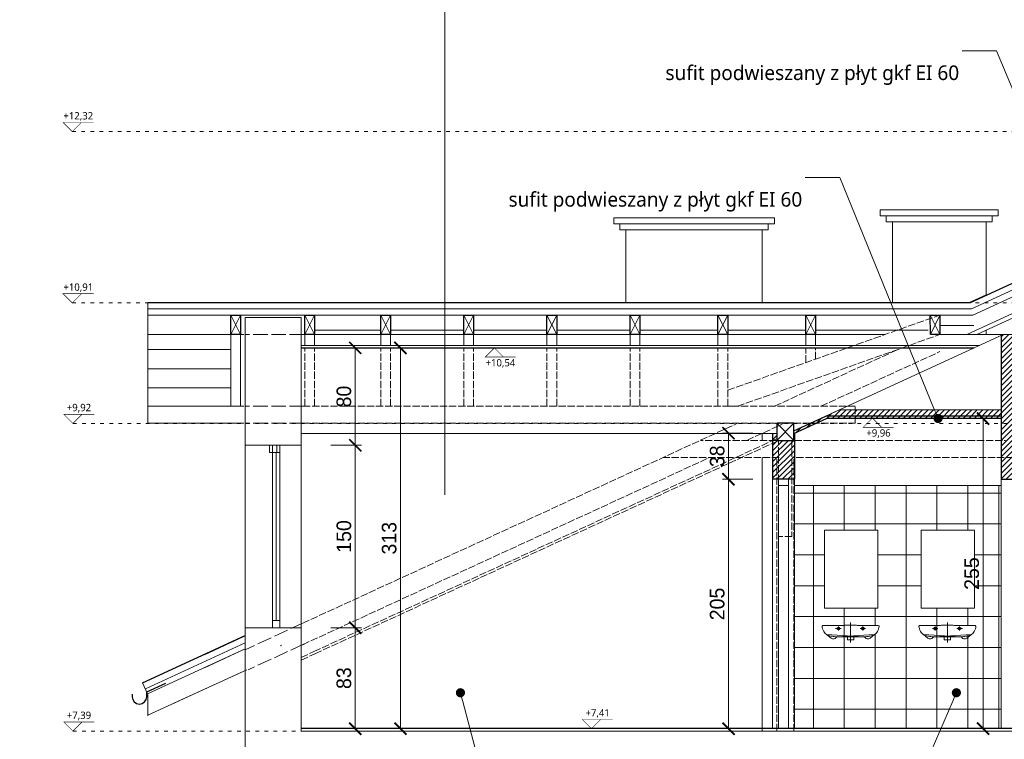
# Model space of a CAD drawing. Header units: millimetres. Extents: x 80301 to 146489, y -78581 to -28273.
# Tile 69 of 135: x 125205 to 126014, y -70560 to -69969. Entities that reach past the tile are written whole.
import ezdxf
from ezdxf import colors
from ezdxf.entities.mleader import LeaderData, LeaderLine
from ezdxf.enums import TextEntityAlignment as Align
from ezdxf.math import Vec2, Vec3

# ---------------------------------------------------------------- set-up
doc = ezdxf.new("R2010")
doc.units = ezdxf.units.MM
doc.linetypes.add('ACAD_ISO02W100', pattern=[15, 12, -3])
doc.linetypes.add('ACAD_ISO03W100', pattern=[30, 12, -18])
doc.layers.get('0').update_dxf_attribs({"lineweight": 0})
doc.layers.add('A-przekrycieram.ART', color=7, linetype='Continuous', lineweight=0, true_color=0xffffff)
doc.layers.add('wypełnienie 2', color=7, linetype='Continuous', lineweight=0, true_color=0x363636)
for name, color, linetype, lineweight in [('OPIS', 4, 'Continuous', 9), ('opis..KF', 250, 'Continuous', 15), ('stolarka_arch', 250, 'Continuous', 5), ('wymiar..KF', 12, 'Continuous', 5), ('ściana pro..KF', 222, 'Continuous', 30), ('ściany ist..KF', 61, 'Continuous', 5)]:
    doc.layers.add(name, color=color, linetype=linetype, lineweight=lineweight)
doc.styles.add('ARCH', font='segoeuil.ttf')
doc.styles.add('kamil', font='GOTHIC.TTF')
doc.linetypes.add('GRADZINOWANIE', pattern='A,0.00254,-2.54,[134,ltypeshp.shx,S=2.54,R=0,X=-2.54,Y=0],-5.08,[134,ltypeshp.shx,S=2.54,R=180,X=2.54,Y=0],-2.54', length=10.16254)
doc.dimstyles.new('100..KF', dxfattribs={"dimtxt": 12, "dimasz": 10, "dimexe": 5, "dimexo": 5, "dimgap": 3, "dimtad": 1, "dimdec": 1, "dimrnd": 0.5, "dimtxsty": 'kamil', "dimblk": 'ARCHTICK', "dimcen": 0, "dimclrd": 256, "dimclre": 256, "dimclrt": 256, "dimadec": 0, "dimazin": 0, "dimtfac": 1, "dimtdec": 1, "dimtofl": 0, "dimtmove": 0, "dimatfit": 3, "dimfxl": 10, "dimfxlon": 1, "dimlwd": 0, "dimlwe": 0, "dimarcsym": 0})

# ---------------------------------------------------------------- blocks, each defined once
blk = doc.blocks.new('*U1060')
at = {"layer": 'opis..KF', "const_width": 1}
blk.add_lwpolyline([(35, 15), (-15, 15), (0, 0), (15, 15)], dxfattribs=at)
at = {"layer": 'opis..KF', "linetype": 'ACAD_ISO03W100', "ltscale": 0.5}
blk.add_lwpolyline([(0, 0), (4171.9, 0)], dxfattribs=at)
at = {"layer": 'opis..KF', "style": 'ARCH'}
for tag, p in [('±2', (10, 26)), ('±22', (4181.9, 26))]:
    blk.add_attdef(tag, text='', height=12, dxfattribs=at).set_placement(p, align=Align.MIDDLE_CENTER)
blk = doc.blocks.new('*U1230')
at = {"layer": 'opis..KF', "color": 1, "const_width": 1}
blk.add_lwpolyline([(35, 15), (-15, 15), (0, 0), (15, 15)], dxfattribs=at)
at = {"layer": 'opis..KF', "color": 1, "style": 'ARCH'}
blk.add_attdef('±0,00', text='', height=12, dxfattribs=at).set_placement((10, 26), align=Align.MIDDLE_CENTER)
blk = doc.blocks.new('*U1254')
at = {"layer": 'A-przekrycieram.ART'}
h = blk.add_hatch(color=256, dxfattribs=at)
h.dxf.hatch_style = 1
h.paths.add_polyline_path([(0, 2970), (4200, 2970), (4200, 0), (0, 0)])
h.paths.add_polyline_path([(200, 2870), (4100, 2870), (4100, 100), (200, 100)], flags=16)
blk = doc.blocks.new('_Dot')
at = {"color": 0, "linetype": 'ByBlock', "lineweight": -2}
blk.add_line((-0.5, 0), (-1, 0), dxfattribs=at)
at = {"color": 0, "linetype": 'ByBlock', "const_width": 0.5}
blk.add_lwpolyline([(-0.25, 0, 1), (0.25, 0, 1)], format="xyb", close=True, dxfattribs=at)
blk = doc.blocks.new('_ArchTick')
at = {"color": 0, "linetype": 'ByBlock', "const_width": 0.15}
blk.add_lwpolyline([(-0.5, -0.5), (0.5, 0.5)], dxfattribs=at)
blk = doc.blocks.new('*D1530')
at = {"layer": 'Defpoints', "color": 0, "linetype": 'ByBlock', "transparency": 16777216}
for p in [(125787.29, -70346.7), (125823.45, -70346.7), (125814.95, -70551.7)]:
    blk.add_point(p, dxfattribs=at)
at = {"layer": 'wymiar..KF', "linetype": 'Continuous', "lineweight": 0, "transparency": 16777216}
for p, q in [((125807.29, -70346.7), (125782.29, -70346.7)), ((125787.29, -70551.7), (125787.29, -70346.7)), ((125807.29, -70551.7), (125782.29, -70551.7))]:
    blk.add_line(p, q, dxfattribs=at)
at = {"layer": 'wymiar..KF', "linetype": 'ByBlock', "lineweight": 0, "transparency": 16777216, "xscale": 10, "yscale": 10, "zscale": 10}
for p, rotation in [((125787.29, -70346.7), 90), ((125787.29, -70551.7), 270)]:
    blk.add_blockref('_ArchTick', p, dxfattribs=dict(at, rotation=rotation))
at = {"layer": 'wymiar..KF', "linetype": 'ByBlock', "transparency": 16777216, "insert": (125777.99, -70449.2), "char_height": 12, "attachment_point": 5, "rotation": 90, "style": 'kamil'}
blk.add_mtext('205', dxfattribs=at)
blk = doc.blocks.new('*D1531')
at = {"layer": 'Defpoints', "color": 0, "linetype": 'ByBlock', "transparency": 16777216}
for p in [(125787.29, -70308.83), (125823.45, -70308.83), (125823.45, -70346.7)]:
    blk.add_point(p, dxfattribs=at)
at = {"layer": 'wymiar..KF', "linetype": 'Continuous', "lineweight": 0, "transparency": 16777216}
for p, q in [((125807.29, -70308.83), (125782.29, -70308.83)), ((125787.29, -70346.7), (125787.29, -70308.83)), ((125807.29, -70346.7), (125782.29, -70346.7))]:
    blk.add_line(p, q, dxfattribs=at)
at = {"layer": 'wymiar..KF', "linetype": 'ByBlock', "lineweight": 0, "transparency": 16777216, "xscale": 10, "yscale": 10, "zscale": 10}
for p, rotation in [((125787.29, -70308.83), 90), ((125787.29, -70346.7), 270)]:
    blk.add_blockref('_ArchTick', p, dxfattribs=dict(at, rotation=rotation))
at = {"layer": 'wymiar..KF', "linetype": 'ByBlock', "transparency": 16777216, "insert": (125777.99, -70327.77), "char_height": 12, "attachment_point": 5, "rotation": 90, "style": 'kamil'}
blk.add_mtext('38', dxfattribs=at)
blk = doc.blocks.new('*D1532')
at = {"layer": 'Defpoints', "color": 0, "linetype": 'ByBlock', "transparency": 16777216}
for p in [(125435.95, -70468.7), (125480.42, -70468.7), (125435.95, -70551.7)]:
    blk.add_point(p, dxfattribs=at)
at = {"layer": 'wymiar..KF', "linetype": 'Continuous', "lineweight": 0, "transparency": 16777216}
for p, q in [((125460.42, -70468.7), (125485.42, -70468.7)), ((125480.42, -70551.7), (125480.42, -70468.7)), ((125460.42, -70551.7), (125485.42, -70551.7))]:
    blk.add_line(p, q, dxfattribs=at)
at = {"layer": 'wymiar..KF', "linetype": 'ByBlock', "lineweight": 0, "transparency": 16777216, "xscale": 10, "yscale": 10, "zscale": 10}
for p, rotation in [((125480.42, -70468.7), 90), ((125480.42, -70551.7), 270)]:
    blk.add_blockref('_ArchTick', p, dxfattribs=dict(at, rotation=rotation))
at = {"layer": 'wymiar..KF', "linetype": 'ByBlock', "transparency": 16777216, "insert": (125471.11, -70510.2), "char_height": 12, "attachment_point": 5, "rotation": 90, "style": 'kamil'}
blk.add_mtext('83', dxfattribs=at)
blk = doc.blocks.new('*D1533')
at = {"layer": 'Defpoints', "color": 0, "linetype": 'ByBlock', "transparency": 16777216}
for p in [(125435.95, -70318.72), (125480.42, -70318.72), (125435.95, -70468.7)]:
    blk.add_point(p, dxfattribs=at)
at = {"layer": 'wymiar..KF', "linetype": 'Continuous', "lineweight": 0, "transparency": 16777216}
for p, q in [((125460.42, -70318.72), (125485.42, -70318.72)), ((125480.42, -70468.7), (125480.42, -70318.72)), ((125460.42, -70468.7), (125485.42, -70468.7))]:
    blk.add_line(p, q, dxfattribs=at)
at = {"layer": 'wymiar..KF', "linetype": 'ByBlock', "lineweight": 0, "transparency": 16777216, "xscale": 10, "yscale": 10, "zscale": 10}
for p, rotation in [((125480.42, -70318.72), 90), ((125480.42, -70468.7), 270)]:
    blk.add_blockref('_ArchTick', p, dxfattribs=dict(at, rotation=rotation))
at = {"layer": 'wymiar..KF', "linetype": 'ByBlock', "transparency": 16777216, "insert": (125471.11, -70393.71), "char_height": 12, "attachment_point": 5, "rotation": 90, "style": 'kamil'}
blk.add_mtext('150', dxfattribs=at)
blk = doc.blocks.new('*D1534')
at = {"layer": 'Defpoints', "color": 0, "linetype": 'ByBlock', "transparency": 16777216}
for p in [(125480.42, -70238.7), (125480.42, -70238.7), (125435.95, -70318.72)]:
    blk.add_point(p, dxfattribs=at)
at = {"layer": 'wymiar..KF', "linetype": 'Continuous', "lineweight": 0, "transparency": 16777216}
for p, q in [((125480.42, -70238.7), (125485.42, -70238.7)), ((125480.42, -70318.72), (125480.42, -70238.7)), ((125460.42, -70318.72), (125485.42, -70318.72))]:
    blk.add_line(p, q, dxfattribs=at)
at = {"layer": 'wymiar..KF', "linetype": 'ByBlock', "lineweight": 0, "transparency": 16777216, "xscale": 10, "yscale": 10, "zscale": 10}
for p, rotation in [((125480.42, -70238.7), 90), ((125480.42, -70318.72), 270)]:
    blk.add_blockref('_ArchTick', p, dxfattribs=dict(at, rotation=rotation))
at = {"layer": 'wymiar..KF', "linetype": 'ByBlock', "transparency": 16777216, "insert": (125471.11, -70278.71), "char_height": 12, "attachment_point": 5, "rotation": 90, "style": 'kamil'}
blk.add_mtext('80', dxfattribs=at)
blk = doc.blocks.new('*D1535')
at = {"layer": 'Defpoints', "color": 0, "linetype": 'ByBlock', "transparency": 16777216}
for p in [(125498.4, -70238.7), (125517.63, -70238.7), (125500.91, -70551.7)]:
    blk.add_point(p, dxfattribs=at)
at = {"layer": 'wymiar..KF', "linetype": 'Continuous', "lineweight": 0, "transparency": 16777216}
for p, q in [((125503.4, -70238.7), (125522.63, -70238.7)), ((125517.63, -70551.7), (125517.63, -70238.7)), ((125505.91, -70551.7), (125522.63, -70551.7))]:
    blk.add_line(p, q, dxfattribs=at)
at = {"layer": 'wymiar..KF', "linetype": 'ByBlock', "lineweight": 0, "transparency": 16777216, "xscale": 10, "yscale": 10, "zscale": 10}
for p, rotation in [((125517.63, -70238.7), 90), ((125517.63, -70551.7), 270)]:
    blk.add_blockref('_ArchTick', p, dxfattribs=dict(at, rotation=rotation))
at = {"layer": 'wymiar..KF', "linetype": 'ByBlock', "transparency": 16777216, "insert": (125508.33, -70395.2), "char_height": 12, "attachment_point": 5, "rotation": 90, "style": 'kamil'}
blk.add_mtext('313', dxfattribs=at)
blk = doc.blocks.new('*D1536')
at = {"layer": 'Defpoints', "color": 0, "linetype": 'ByBlock', "transparency": 16777216}
for p in [(125996.54, -70296.7), (126005.37, -70296.7), (126005.37, -70551.7)]:
    blk.add_point(p, dxfattribs=at)
at = {"layer": 'wymiar..KF', "linetype": 'Continuous', "lineweight": 0, "transparency": 16777216}
for p, q in [((126000.37, -70296.7), (125991.54, -70296.7)), ((125996.54, -70551.7), (125996.54, -70296.7)), ((126000.37, -70551.7), (125991.54, -70551.7))]:
    blk.add_line(p, q, dxfattribs=at)
at = {"layer": 'wymiar..KF', "linetype": 'ByBlock', "lineweight": 0, "transparency": 16777216, "xscale": 10, "yscale": 10, "zscale": 10}
for p, rotation in [((125996.54, -70296.7), 90), ((125996.54, -70551.7), 270)]:
    blk.add_blockref('_ArchTick', p, dxfattribs=dict(at, rotation=rotation))
at = {"layer": 'wymiar..KF', "linetype": 'ByBlock', "transparency": 16777216, "insert": (125987.24, -70424.2), "char_height": 12, "attachment_point": 5, "rotation": 90, "style": 'kamil'}
blk.add_mtext('255', dxfattribs=at)

msp = doc.modelspace()

# ---------------------------------------------------------------- hatches: boundary and pattern name
at = {"linetype": 'ByBlock', "lineweight": 9}
h = msp.add_hatch(dxfattribs=at)
h.set_pattern_fill('ANSI31', color=9, scale=5, angle=135)
h.set_pattern_definition([(180, (46610.242, -25535.914), (-2e-15, -15.875), [])])
h.paths.add_polyline_path([(125378.13, -70227.7), (125309.95, -70227.7), (125309.95, -70286.7), (125378.13, -70286.7)])
h.paths.add_polyline_path([(127204.84, -70286.7), (127273.95, -70286.7), (127273.95, -70227.7), (127204.84, -70227.7)])
at = {"layer": 'wypełnienie 2', "linetype": 'ByBlock', "transparency": 33554595}
h = msp.add_hatch(dxfattribs=at)
h.set_pattern_fill('ANSI31', color=256)
h.paths.add_polyline_path([(126011.45, -70346.7), (126029.45, -70346.7), (126029.45, -70227.7), (126011.45, -70227.7)])
h = msp.add_hatch(dxfattribs=at)
h.set_pattern_fill('ANSI31', color=256)
h.paths.add_polyline_path([(126011.45, -70289.7), (125891.47, -70289.7), (125891.47, -70294.7), (126011.45, -70294.7)])
h.paths.add_polyline_path([(125891.47, -70289.7), (125878.25, -70289.7), (125867.38, -70294.7), (125891.47, -70294.7)])
h.paths.add_polyline_path([(125891.47, -70294.7), (125867.38, -70294.7), (125854.33, -70300.7), (125859.12, -70300.7), (125867.81, -70296.7), (125891.47, -70296.7)])
h.paths.add_polyline_path([(126011.45, -70294.7), (125891.47, -70294.7), (125891.47, -70296.7), (126011.45, -70296.7)])
h.paths.add_polyline_path([(125859.09, -70300.72), (125854.31, -70300.72), (125840.95, -70306.86), (125840.95, -70309.06)])
h = msp.add_hatch(dxfattribs=at)
h.set_pattern_fill('ANSI31', color=256)
h.paths.add_polyline_path([(125826.95, -70309.06), (125823.45, -70309.06), (125823.45, -70314.7), (125823.9, -70314.7), (125826.95, -70313.3)])
h.paths.add_polyline_path([(125828.45, -70314.81), (125828.45, -70314.7), (125826.95, -70314.7), (125823.9, -70314.7), (125823.45, -70314.91), (125823.45, -70317.11)])
h.paths.add_polyline_path([(125828.45, -70314.81), (125823.45, -70317.11), (125823.45, -70328.7), (125828.45, -70328.7)])
h.paths.add_polyline_path([(125826.95, -70328.7), (125823.45, -70328.7), (125823.45, -70346.7), (125826.95, -70346.7)])
h.paths.add_polyline_path([(125828.45, -70328.7), (125826.95, -70328.7), (125826.95, -70346.7), (125828.45, -70346.7)])
h.paths.add_polyline_path([(125839.45, -70314.7), (125828.68, -70314.7), (125828.45, -70314.81), (125828.45, -70346.7), (125836.45, -70346.7), (125839.45, -70346.7)])
h.paths.add_polyline_path([(125841.45, -70314.7), (125839.45, -70314.7), (125839.45, -70346.7), (125840.95, -70346.7), (125840.95, -70328.7), (125841.45, -70328.7)])
at = {"layer": 'ściana pro..KF', "lineweight": 9, "true_color": 0x737373}
h = msp.add_hatch(dxfattribs=at)
h.set_pattern_fill('ANSI37', color=8, scale=8, angle=45)
h.paths.add_polyline_path([(126011.45, -70351.7), (125841.45, -70351.7), (125841.45, -70551.7), (126011.45, -70551.7)])
h.paths.add_polyline_path([(125945.65, -70388.42), (125989.59, -70388.42), (125989.59, -70452.68), (125945.65, -70452.68)], flags=16)
h.paths.add_polyline_path([(125910.05, -70388.42), (125910.05, -70452.68), (125866.11, -70452.68), (125866.11, -70388.42)], flags=16)
h.paths.add_polyline_path([(125967.19, -70475.52), (125986.86, -70474.33), (125987.32, -70474.08), (125988.01, -70473.55), (125988.68, -70472.79), (125989.29, -70471.86), (125989.82, -70470.83), (125990.24, -70469.76), (125990.5, -70468.69), (125990.59, -70467.7), (125990.52, -70467.31), (125990.32, -70467.09), (125989.97, -70467.01), (125989.02, -70467), (125988.07, -70466.99), (125987.12, -70466.98), (125986.17, -70466.96), (125985.22, -70466.95), (125984.27, -70466.94), (125983.32, -70466.92), (125982.37, -70466.91), (125981.42, -70466.9), (125980.47, -70466.89), (125979.53, -70466.87), (125978.58, -70466.86), (125977.63, -70466.85), (125976.68, -70466.83), (125975.73, -70466.82), (125974.78, -70466.81), (125973.83, -70466.79), (125972.88, -70466.78), (125971.93, -70466.77), (125970.98, -70466.76), (125970.03, -70466.74), (125969.08, -70466.73), (125968.14, -70466.72), (125967.19, -70466.7)], flags=16)
h.paths.add_polyline_path([(125887.65, -70475.52), (125907.32, -70474.33), (125907.78, -70474.08), (125908.47, -70473.55), (125909.14, -70472.79), (125909.75, -70471.86), (125910.28, -70470.83), (125910.7, -70469.76), (125910.96, -70468.69), (125911.05, -70467.7), (125910.98, -70467.31), (125910.78, -70467.09), (125910.42, -70467.01), (125909.48, -70467), (125908.53, -70466.99), (125907.58, -70466.98), (125906.63, -70466.96), (125905.68, -70466.95), (125904.73, -70466.94), (125903.78, -70466.92), (125902.83, -70466.91), (125901.88, -70466.9), (125900.93, -70466.89), (125899.98, -70466.87), (125899.04, -70466.86), (125898.09, -70466.85), (125897.14, -70466.83), (125896.19, -70466.82), (125895.24, -70466.81), (125894.29, -70466.79), (125893.34, -70466.78), (125892.39, -70466.77), (125891.44, -70466.76), (125890.49, -70466.74), (125889.54, -70466.73), (125888.6, -70466.72), (125887.65, -70466.7)], flags=16)
h.paths.add_polyline_path([(125957.67, -70468.68), (125957.97, -70468.78), (125958.18, -70469.04), (125958.26, -70469.41), (125958.18, -70469.77), (125957.97, -70470.03), (125957.67, -70470.13), (125956.54, -70470.13), (125956.24, -70470.03), (125956.03, -70469.77), (125955.95, -70469.41), (125956.03, -70469.04), (125956.24, -70468.78), (125956.54, -70468.68)], flags=16)
h.paths.add_polyline_path([(125898.29, -70468.68), (125898.59, -70468.78), (125898.8, -70469.04), (125898.88, -70469.41), (125898.8, -70469.77), (125898.59, -70470.03), (125898.29, -70470.13), (125897.16, -70470.13), (125896.86, -70470.03), (125896.65, -70469.77), (125896.57, -70469.41), (125896.65, -70469.04), (125896.86, -70468.78), (125897.16, -70468.68)], flags=0)
h.paths.add_polyline_path([(125977.83, -70468.68), (125978.13, -70468.78), (125978.34, -70469.04), (125978.42, -70469.41), (125978.34, -70469.77), (125978.13, -70470.03), (125977.83, -70470.13), (125976.7, -70470.13), (125976.4, -70470.03), (125976.19, -70469.77), (125976.11, -70469.41), (125976.19, -70469.04), (125976.4, -70468.78), (125976.7, -70468.68)], flags=0)
h.paths.add_polyline_path([(125878.13, -70468.68), (125878.43, -70468.78), (125878.64, -70469.04), (125878.72, -70469.41), (125878.64, -70469.77), (125878.43, -70470.03), (125878.13, -70470.13), (125877, -70470.13), (125876.7, -70470.03), (125876.49, -70469.77), (125876.41, -70469.41), (125876.49, -70469.04), (125876.7, -70468.78), (125877, -70468.68)], flags=16)

# ---------------------------------------------------------------- linework, layer by layer
at = {"color": 18, "linetype": 'ByBlock', "true_color": 0x000000}
for p, q in [((125840.95, -70300.7), (125826.95, -70314.7)), ((125840.95, -70314.7), (125826.95, -70300.7))]:
    msp.add_line(p, q, dxfattribs=at)
for points in [[(125378.13, -70211.7), (125386.13, -70227.7)], [(125386.13, -70211.7), (125378.13, -70227.7)], [(125438.83, -70211.7), (125446.83, -70227.7)], [(125446.83, -70211.7), (125438.83, -70227.7)], [(125501.48, -70211.7), (125509.48, -70227.7)], [(125509.48, -70211.7), (125501.48, -70227.7)], [(125569.75, -70211.7), (125577.75, -70227.7)], [(125577.75, -70211.7), (125569.75, -70227.7)], [(125638.02, -70211.7), (125646.02, -70227.7)], [(125646.02, -70211.7), (125638.02, -70227.7)], [(125706.3, -70211.7), (125714.3, -70227.7)], [(125714.3, -70211.7), (125706.3, -70227.7)], [(125778.57, -70211.7), (125786.57, -70227.7)], [(125786.57, -70211.7), (125778.57, -70227.7)], [(125850.84, -70211.7), (125858.84, -70227.7)], [(125858.84, -70211.7), (125850.84, -70227.7)], [(125953.09, -70211.7), (125961.09, -70227.7)], [(125961.09, -70211.7), (125953.24, -70227.7)]]:
    msp.add_lwpolyline(points, dxfattribs=at)
at = {"layer": 'OPIS', "linetype": 'ByBlock'}
msp.add_line((125554.15, -70359.44), (125554.15, -69649.71), dxfattribs=at)
at = {"layer": 'stolarka_arch'}
for points in [[(125389.95, -70318.7), (125389.95, -70468.7)], [(125435.95, -70318.7), (125435.95, -70468.7)], [(125412.46, -70462.7), (125412.46, -70324.7)], [(125415.46, -70462.7), (125415.46, -70324.7)], [(125418.46, -70462.7), (125418.46, -70324.7)]]:
    msp.add_lwpolyline(points, dxfattribs=at)
for points in [[(125415.95, -70318.72), (125409.95, -70318.72), (125409.95, -70324.72), (125415.95, -70324.72)], [(125418.46, -70318.7), (125412.46, -70318.7), (125412.46, -70324.7), (125418.46, -70324.7)], [(125418.46, -70462.7), (125412.46, -70462.7), (125412.46, -70468.7), (125418.46, -70468.7)]]:
    msp.add_lwpolyline(points, close=True, dxfattribs=at)
at = {"layer": 'ściana pro..KF', "lineweight": 9}
for p, q in [((125991.52, -70227.7), (126290.7, -70090.08)), ((125826.95, -70309.06), (125435.95, -70309.06)), ((125307.86, -70519.06), (125389.95, -70481.29)), ((125419.03, -70483.53), (125419.8, -70483.17)), ((125309.73, -70523.12), (125389.95, -70486.22)), ((125356.45, -70501.63), (125389.95, -70486.22)), ((125309.95, -70540.63), (125388.7, -70504.41)), ((125331.2, -70530.86), (125391.2, -70503.26)), ((125305.55, -70514.04), (125309.73, -70523.12))]:
    msp.add_line(p, q, dxfattribs=at)
at = {"layer": 'ściana pro..KF', "color": 8, "lineweight": 9, "true_color": 0x737373}
for p, q in [((125998.95, -70224.29), (125998.95, -70227.7)), ((125814.95, -70308.93), (125814.95, -70314.7)), ((125814.95, -70328.7), (125814.95, -70553.7)), ((125841.45, -70351.7), (126011.45, -70351.7)), ((125887.65, -70480.86), (125887.65, -70464.53)), ((125967.19, -70480.86), (125967.19, -70464.53))]:
    msp.add_line(p, q, dxfattribs=at)
at = {"layer": 'ściana pro..KF', "linetype": 'ByBlock'}
for p, q in [((126011.45, -70227.7), (126011.45, -70346.7)), ((125823.45, -70308.83), (125823.45, -70346.7)), ((125841.45, -70308.83), (125841.45, -70346.7)), ((126011.45, -70346.7), (126029.45, -70346.7))]:
    msp.add_line(p, q, dxfattribs=at)
at = {"layer": 'ściana pro..KF', "color": 8, "linetype": 'ACAD_ISO02W100', "lineweight": 9, "ltscale": 0.5, "true_color": 0x707070}
for p, q in [((125824.98, -70286.7), (125926.92, -70239.81)), ((125863.27, -70286.7), (125961.09, -70241.7)), ((125437.2, -70465.09), (125794.55, -70300.7)), ((125802.4, -70314.7), (125832.83, -70300.7)), ((125841.45, -70314.7), (125764.12, -70314.7)), ((125841.45, -70314.7), (126014.95, -70314.7)), ((125437.2, -70482.7), (125771.97, -70328.7)), ((125828.95, -70328.7), (125733.68, -70328.7)), ((125826.95, -70553.7), (125826.95, -70328.7)), ((126028.95, -70328.7), (125839.95, -70328.7)), ((125840.95, -70553.7), (125840.95, -70328.7))]:
    msp.add_line(p, q, dxfattribs=at)
at = {"layer": 'ściana pro..KF', "linetype": 'ByBlock', "lineweight": 13}
for p, q in [((125867.38, -70294.7), (125878.25, -70289.7)), ((125823.45, -70346.7), (125823.45, -70551.7)), ((125841.45, -70346.7), (125841.45, -70551.7)), ((126011.45, -70346.7), (126011.45, -70551.7)), ((125828.45, -70351.7), (125828.45, -70551.7)), ((125836.45, -70351.7), (125836.45, -70551.7))]:
    msp.add_line(p, q, dxfattribs=at)
at = {"layer": 'ściana pro..KF'}
for p, q in [((125305.55, -70514.04), (125389.95, -70475.21)), ((125356.45, -70490.62), (125389.95, -70475.21)), ((125376.45, -70481.42), (125388.7, -70475.79))]:
    msp.add_line(p, q, dxfattribs=at)
for points in [[(126291.95, -70060.88), (125985.83, -70201.7), (125309.95, -70201.7)], [(125840.95, -70314.7), (125840.95, -70300.7), (125826.95, -70300.7), (125826.95, -70314.7), (125840.95, -70314.7)]]:
    msp.add_lwpolyline(points, dxfattribs=at)
at = {"layer": 'ściana pro..KF', "lineweight": 9}
for points in [[(126291.95, -70066.38), (125986.92, -70206.7), (125309.95, -70206.7)], [(126290.7, -70072.46), (125988.02, -70211.7), (125309.95, -70211.7)], [(125309.95, -70201.7), (125309.95, -70300.7)], [(125388.7, -70227.7), (125309.95, -70227.7)], [(125378.13, -70286.7), (125378.13, -70227.7)], [(125386.13, -70286.7), (125386.13, -70227.7)], [(125786.57, -70227.7), (125437.2, -70227.7)], [(125438.83, -70236.7), (125438.83, -70227.7)], [(125446.83, -70236.7), (125446.83, -70227.7)], [(125501.48, -70236.7), (125501.48, -70227.7)], [(125509.48, -70236.7), (125509.48, -70227.7)], [(125569.75, -70236.7), (125569.75, -70227.7)], [(125577.75, -70236.7), (125577.75, -70227.7)], [(125638.02, -70236.7), (125638.02, -70227.7)], [(125646.02, -70236.7), (125646.02, -70227.7)], [(125706.3, -70236.7), (125706.3, -70227.7)], [(125714.3, -70236.7), (125714.3, -70227.7)], [(125778.57, -70236.7), (125778.57, -70227.7)], [(125786.57, -70236.7), (125786.57, -70227.7)], [(125786.57, -70227.7), (125915.93, -70227.7)], [(125850.84, -70236.7), (125850.84, -70227.7)], [(125858.84, -70236.7), (125858.84, -70227.7)], [(125953.24, -70227.7), (126029.45, -70227.7)], [(125435.95, -70236.7), (125993.47, -70236.7)], [(125388.7, -70286.7), (125309.95, -70286.7)], [(125388.7, -70286.7), (125309.95, -70286.7)], [(125388.7, -70300.7), (125309.95, -70300.7)], [(125309.95, -70541.21), (125309.95, -70523.6)]]:
    msp.add_lwpolyline(points, dxfattribs=at)
at = {"layer": 'ściana pro..KF', "color": 8, "lineweight": 9, "true_color": 0x737373}
for points in [[(125911.95, -70130.09), (126008.95, -70130.09), (126008.95, -70125.09), (125911.95, -70125.09)], [(125692.94, -70136.71), (125824.94, -70136.71), (125824.94, -70131.71), (125692.94, -70131.71)], [(125697.94, -70141.71), (125819.94, -70141.71), (125819.94, -70136.71), (125697.94, -70136.71)], [(125916.95, -70135.09), (126003.95, -70135.09), (126003.95, -70130.09), (125916.95, -70130.09)], [(125866.11, -70452.68), (125910.05, -70452.68), (125910.05, -70388.42), (125866.11, -70388.42)], [(125945.65, -70452.68), (125989.59, -70452.68), (125989.59, -70388.42), (125945.65, -70388.42)], [(125887.65, -70476.18), (125888.57, -70476.14), (125889.51, -70476.13), (125890.46, -70476.13), (125891.43, -70476.14), (125892.4, -70476.15), (125893.38, -70476.17), (125894.36, -70476.18), (125895.34, -70476.2), (125896.32, -70476.2), (125897.3, -70476.2), (125898.27, -70476.18), (125899.23, -70476.14), (125900.18, -70476.09), (125901.11, -70476.01), (125902.03, -70475.9), (125902.93, -70475.76), (125903.81, -70475.59), (125904.66, -70475.37), (125905.49, -70475.12), (125906.29, -70474.82), (125907.05, -70474.48), (125907.78, -70474.08), (125908.47, -70473.55), (125909.14, -70472.79), (125909.75, -70471.86), (125910.28, -70470.83), (125910.7, -70469.76), (125910.96, -70468.69), (125911.05, -70467.7), (125910.98, -70467.31), (125910.78, -70467.09), (125910.42, -70467.01), (125909.48, -70467), (125908.53, -70466.99), (125907.58, -70466.98), (125906.63, -70466.96), (125905.68, -70466.95), (125904.73, -70466.94), (125903.78, -70466.92), (125902.83, -70466.91), (125901.88, -70466.9), (125900.93, -70466.89), (125899.98, -70466.87), (125899.04, -70466.86), (125898.09, -70466.85), (125897.14, -70466.83), (125896.19, -70466.82), (125895.24, -70466.81), (125894.29, -70466.79), (125893.34, -70466.78), (125892.39, -70466.77), (125891.44, -70466.76), (125890.49, -70466.74), (125889.54, -70466.73), (125888.6, -70466.72), (125887.65, -70466.7), (125886.7, -70466.72), (125885.75, -70466.73), (125884.8, -70466.74), (125883.85, -70466.76), (125882.9, -70466.77), (125881.95, -70466.78), (125881, -70466.79), (125880.05, -70466.81), (125879.1, -70466.82), (125878.15, -70466.83), (125877.21, -70466.85), (125876.26, -70466.86), (125875.31, -70466.87), (125874.36, -70466.89), (125873.41, -70466.9), (125872.46, -70466.91), (125871.51, -70466.92), (125870.56, -70466.94), (125869.61, -70466.95), (125868.66, -70466.96), (125867.71, -70466.98), (125866.77, -70466.99), (125865.82, -70467), (125864.87, -70467.01), (125864.87, -70467.01), (125864.52, -70467.09), (125864.32, -70467.31), (125864.25, -70467.7), (125864.33, -70468.69), (125864.6, -70469.76), (125865.01, -70470.83), (125865.54, -70471.86), (125866.15, -70472.79), (125866.82, -70473.55), (125867.51, -70474.08), (125868.24, -70474.48), (125869.01, -70474.82), (125869.8, -70475.12), (125870.63, -70475.37), (125871.48, -70475.59), (125872.36, -70475.76), (125873.26, -70475.9), (125874.18, -70476.01), (125875.11, -70476.09), (125876.06, -70476.14), (125877.02, -70476.18), (125877.99, -70476.2), (125878.97, -70476.2), (125879.95, -70476.2), (125880.93, -70476.18), (125881.91, -70476.17), (125882.89, -70476.15), (125883.87, -70476.14), (125884.83, -70476.13), (125885.78, -70476.13), (125886.72, -70476.14)], [(125877, -70468.68), (125878.13, -70468.68), (125878.43, -70468.78), (125878.64, -70469.04), (125878.72, -70469.41), (125878.64, -70469.77), (125878.43, -70470.03), (125878.13, -70470.13), (125877, -70470.13), (125876.7, -70470.03), (125876.49, -70469.77), (125876.41, -70469.41), (125876.49, -70469.04), (125876.7, -70468.78)], [(125897.16, -70468.68), (125898.29, -70468.68), (125898.59, -70468.78), (125898.8, -70469.04), (125898.88, -70469.41), (125898.8, -70469.77), (125898.59, -70470.03), (125898.29, -70470.13), (125897.16, -70470.13), (125896.86, -70470.03), (125896.65, -70469.77), (125896.57, -70469.41), (125896.65, -70469.04), (125896.86, -70468.78)], [(125967.19, -70476.18), (125968.11, -70476.14), (125969.05, -70476.13), (125970, -70476.13), (125970.97, -70476.14), (125971.94, -70476.15), (125972.92, -70476.17), (125973.9, -70476.18), (125974.88, -70476.2), (125975.86, -70476.2), (125976.84, -70476.2), (125977.81, -70476.18), (125978.77, -70476.14), (125979.72, -70476.09), (125980.66, -70476.01), (125981.57, -70475.9), (125982.47, -70475.76), (125983.35, -70475.59), (125984.2, -70475.37), (125985.03, -70475.12), (125985.83, -70474.82), (125986.59, -70474.48), (125987.32, -70474.08), (125988.01, -70473.55), (125988.68, -70472.79), (125989.29, -70471.86), (125989.82, -70470.83), (125990.24, -70469.76), (125990.5, -70468.69), (125990.59, -70467.7), (125990.52, -70467.31), (125990.32, -70467.09), (125989.97, -70467.01), (125989.02, -70467), (125988.07, -70466.99), (125987.12, -70466.98), (125986.17, -70466.96), (125985.22, -70466.95), (125984.27, -70466.94), (125983.32, -70466.92), (125982.37, -70466.91), (125981.42, -70466.9), (125980.47, -70466.89), (125979.53, -70466.87), (125978.58, -70466.86), (125977.63, -70466.85), (125976.68, -70466.83), (125975.73, -70466.82), (125974.78, -70466.81), (125973.83, -70466.79), (125972.88, -70466.78), (125971.93, -70466.77), (125970.98, -70466.76), (125970.03, -70466.74), (125969.08, -70466.73), (125968.14, -70466.72), (125967.19, -70466.7), (125966.24, -70466.72), (125965.29, -70466.73), (125964.34, -70466.74), (125963.39, -70466.76), (125962.44, -70466.77), (125961.49, -70466.78), (125960.54, -70466.79), (125959.59, -70466.81), (125958.64, -70466.82), (125957.7, -70466.83), (125956.75, -70466.85), (125955.8, -70466.86), (125954.85, -70466.87), (125953.9, -70466.89), (125952.95, -70466.9), (125952, -70466.91), (125951.05, -70466.92), (125950.1, -70466.94), (125949.15, -70466.95), (125948.2, -70466.96), (125947.26, -70466.98), (125946.31, -70466.99), (125945.36, -70467), (125944.41, -70467.01), (125944.41, -70467.01), (125944.06, -70467.09), (125943.86, -70467.31), (125943.79, -70467.7), (125943.87, -70468.69), (125944.14, -70469.76), (125944.55, -70470.83), (125945.08, -70471.86), (125945.7, -70472.79), (125946.36, -70473.55), (125947.05, -70474.08), (125947.78, -70474.48), (125948.55, -70474.82), (125949.34, -70475.12), (125950.17, -70475.37), (125951.02, -70475.59), (125951.9, -70475.76), (125952.8, -70475.9), (125953.72, -70476.01), (125954.65, -70476.09), (125955.6, -70476.14), (125956.56, -70476.18), (125957.53, -70476.2), (125958.51, -70476.2), (125959.49, -70476.2), (125960.47, -70476.18), (125961.46, -70476.17), (125962.43, -70476.15), (125963.41, -70476.14), (125964.37, -70476.13), (125965.32, -70476.13), (125966.26, -70476.14)], [(125956.54, -70468.68), (125957.67, -70468.68), (125957.97, -70468.78), (125958.18, -70469.04), (125958.26, -70469.41), (125958.18, -70469.77), (125957.97, -70470.03), (125957.67, -70470.13), (125956.54, -70470.13), (125956.24, -70470.03), (125956.03, -70469.77), (125955.95, -70469.41), (125956.03, -70469.04), (125956.24, -70468.78)], [(125976.7, -70468.68), (125977.83, -70468.68), (125978.13, -70468.78), (125978.34, -70469.04), (125978.42, -70469.41), (125978.34, -70469.77), (125978.13, -70470.03), (125977.83, -70470.13), (125976.7, -70470.13), (125976.4, -70470.03), (125976.19, -70469.77), (125976.11, -70469.41), (125976.19, -70469.04), (125976.4, -70468.78)], [(125907.36, -70474.33), (125903.68, -70477.38), (125902.53, -70477.92), (125901.28, -70477.98), (125900.4, -70477.59), (125899.8, -70476.98), (125899.17, -70476.55), (125898.36, -70476.17), (125867.93, -70474.33), (125871.61, -70477.38), (125872.76, -70477.92), (125874.01, -70477.98), (125874.89, -70477.59), (125875.49, -70476.98), (125876.12, -70476.55), (125876.93, -70476.17)], [(125986.9, -70474.33), (125983.22, -70477.38), (125982.07, -70477.92), (125980.83, -70477.98), (125979.94, -70477.59), (125979.34, -70476.98), (125978.71, -70476.55), (125977.9, -70476.17), (125947.47, -70474.33), (125951.15, -70477.38), (125952.3, -70477.92), (125953.55, -70477.98), (125954.43, -70477.59), (125955.04, -70476.98), (125955.66, -70476.55), (125956.47, -70476.17)]]:
    msp.add_lwpolyline(points, close=True, dxfattribs=at)
for points in [[(125921.95, -70135.09), (125921.95, -70201.71), (125984.57, -70201.71), (125998.95, -70195.09), (125998.95, -70135.09), (125921.95, -70135.09)], [(125702.94, -70141.71), (125702.94, -70201.71), (125814.94, -70201.71), (125814.94, -70141.71), (125702.94, -70141.71)], [(125875.29, -70469.41), (125879.84, -70469.41)], [(125877.57, -70467.62), (125877.57, -70471.02)], [(125895.45, -70469.41), (125900, -70469.41)], [(125897.73, -70467.62), (125897.73, -70471.02)], [(125954.83, -70469.41), (125959.38, -70469.41)], [(125957.11, -70467.62), (125957.11, -70471.02)], [(125974.99, -70469.41), (125979.54, -70469.41)], [(125977.27, -70467.62), (125977.27, -70471.02)], [(125890.17, -70476.24), (125890.17, -70478.77), (125885.13, -70478.77), (125885.13, -70476.24)], [(125969.71, -70476.24), (125969.71, -70478.77), (125964.67, -70478.77), (125964.67, -70476.24)]]:
    msp.add_lwpolyline(points, dxfattribs=at)
at = {"layer": 'ściana pro..KF'}
for points in [[(125386.13, -70227.7), (125378.13, -70227.7), (125378.13, -70211.7), (125386.13, -70211.7)], [(125446.83, -70227.7), (125438.83, -70227.7), (125438.83, -70211.7), (125446.83, -70211.7)], [(125509.48, -70227.7), (125501.48, -70227.7), (125501.48, -70211.7), (125509.48, -70211.7)], [(125577.75, -70227.7), (125569.75, -70227.7), (125569.75, -70211.7), (125577.75, -70211.7)], [(125646.02, -70227.7), (125638.02, -70227.7), (125638.02, -70211.7), (125646.02, -70211.7)], [(125714.3, -70227.7), (125706.3, -70227.7), (125706.3, -70211.7), (125714.3, -70211.7)], [(125786.57, -70227.7), (125778.57, -70227.7), (125778.57, -70211.7), (125786.57, -70211.7)], [(125858.84, -70227.7), (125850.84, -70227.7), (125850.84, -70211.7), (125858.84, -70211.7)], [(125961.09, -70227.7), (125953.24, -70227.7), (125953.09, -70211.7), (125961.09, -70211.7)]]:
    msp.add_lwpolyline(points, close=True, dxfattribs=at)
at = {"layer": 'ściana pro..KF', "color": 8, "linetype": 'ACAD_ISO02W100', "lineweight": 9, "ltscale": 0.5, "true_color": 0x707070}
for points in [[(125786.57, -70273.54), (125786.57, -70273.54), (125961.09, -70211.7)], [(125786.57, -70286.7), (125794.57, -70286.7), (125961.09, -70227.7)], [(125438.83, -70286.7), (125438.83, -70238.7)], [(125446.83, -70286.7), (125446.83, -70238.7)], [(125501.48, -70286.7), (125501.48, -70238.7)], [(125509.48, -70286.7), (125509.48, -70238.7)], [(125569.75, -70286.7), (125569.75, -70238.7)], [(125577.75, -70286.7), (125577.75, -70238.7)], [(125638.02, -70286.7), (125638.02, -70238.7)], [(125646.02, -70286.7), (125646.02, -70238.7)], [(125706.3, -70286.7), (125706.3, -70238.7)], [(125714.3, -70286.7), (125714.3, -70238.7)], [(125778.57, -70286.7), (125778.57, -70238.7)], [(125786.57, -70286.7), (125786.57, -70238.7)], [(125850.84, -70250.77), (125850.84, -70238.7)], [(125858.84, -70247.93), (125858.84, -70238.7)], [(125840.95, -70286.7), (125437.2, -70286.7)], [(125840.95, -70286.7), (125437.2, -70286.7)], [(125840.95, -70300.7), (125891.47, -70300.7), (125891.47, -70286.7), (125840.95, -70286.7)], [(125840.95, -70300.7), (125437.2, -70300.7)], [(125446.4, -70488.35), (125826.95, -70313.3)], [(125447.24, -70490.17), (125828.68, -70314.7)], [(125839.45, -70314.7), (125839.45, -70393.7), (125828.45, -70393.7), (125828.45, -70314.7)], [(125435.95, -70493.15), (125446.4, -70488.35)], [(125435.95, -70495.36), (125447.24, -70490.17)]]:
    msp.add_lwpolyline(points, dxfattribs=at)
at = {"layer": 'ściana pro..KF', "linetype": 'ACAD_ISO02W100', "lineweight": 9}
for points in [[(125438.46, -70227.7), (125389.95, -70227.7)], [(125438.46, -70286.7), (125389.95, -70286.7)], [(125438.46, -70300.7), (125389.95, -70300.7)], [(125438.46, -70464.48), (125389.95, -70486.8)], [(125438.46, -70482.09), (125392.46, -70503.26)]]:
    msp.add_lwpolyline(points, dxfattribs=at)
at = {"layer": 'ściana pro..KF', "linetype": 'ByBlock', "lineweight": 13}
for points in [[(125840.95, -70306.86), (126013.03, -70227.7)], [(126011.45, -70289.7), (125878.25, -70289.7)]]:
    msp.add_lwpolyline(points, dxfattribs=at)
at = {"layer": 'ściana pro..KF', "linetype": 'ByBlock'}
for points in [[(125435.95, -70238.7), (125989.12, -70238.7)], [(125840.95, -70306.86), (125867.38, -70294.7)], [(125840.95, -70309.06), (125867.81, -70296.7)], [(126011.45, -70294.7), (125867.38, -70294.7)], [(126011.45, -70296.7), (125867.81, -70296.7)], [(125841.45, -70346.7), (125823.45, -70346.7)], [(127147.95, -70551.7), (125435.95, -70551.7)]]:
    msp.add_lwpolyline(points, dxfattribs=at)
at = {"layer": 'ściana pro..KF', "linetype": 'ByBlock', "lineweight": 13}
msp.add_lwpolyline([(125828.45, -70346.7), (125836.45, -70346.7), (125836.45, -70351.7), (125828.45, -70351.7)], close=True, dxfattribs=at)
at = {"layer": 'ściana pro..KF'}
msp.add_lwpolyline([(125296.97, -70523.45), (125296.97, -70525.45, 1), (125308.97, -70525.45), (125308.97, -70521.45), (125324.57, -70514.18)], format="xyb", dxfattribs=at)
at = {"layer": 'ściany ist..KF', "color": 40, "linetype": 'GRADZINOWANIE', "lineweight": 0, "ltscale": 1.1}
for points in [[(125983.12, -70227.7), (126291.95, -70085.64), (126413.72, -70141.66)], [(125446.83, -70224.13), (125501.48, -70224.13)], [(125509.48, -70224.13), (125569.75, -70224.13)], [(125577.75, -70224.13), (125638.02, -70224.13)], [(125646.02, -70224.13), (125706.3, -70224.13)], [(125714.3, -70224.13), (125778.57, -70224.13)], [(125786.57, -70224.13), (125850.84, -70224.13)], [(125858.84, -70224.13), (125951.51, -70224.13)]]:
    msp.add_lwpolyline(points, dxfattribs=at)
at = {"layer": 'ściany ist..KF', "linetype": 'ByBlock'}
for points in [[(125389.95, -70318.7), (125389.95, -70213.7), (125435.95, -70213.7), (125435.95, -70318.7)], [(125435.95, -70318.7), (125389.95, -70318.7)], [(125435.95, -70318.72), (125389.95, -70318.72)], [(125389.95, -70568.7), (125389.95, -70468.7)], [(125389.95, -70468.72), (125435.95, -70468.72), (125435.95, -70553.72)], [(127147.95, -70553.7), (125435.95, -70553.7)]]:
    msp.add_lwpolyline(points, dxfattribs=at)
at = {"layer": 'ściany ist..KF', "color": 40, "linetype": 'GRADZINOWANIE', "lineweight": 0, "ltscale": 0.8}
msp.add_lwpolyline([(125961.09, -70220.37), (125989.01, -70220.37)], dxfattribs=at)

# ---------------------------------------------------------------- block references
msp.add_blockref('*U1254', (124566.87, -72139.49))
at = {"layer": 'wymiar..KF'}
ref = msp.add_blockref('*U1060', (125247.73, -70060.88), dxfattribs=dict(at, xscale=0.5, yscale=0.5, zscale=0.5))
ref.add_attrib('±2', '+12,32', dxfattribs={"layer": 'opis..KF', "height": 6, "style": 'ARCH'}).set_placement((125252.73, -70047.88), align=Align.MIDDLE_CENTER)
ref = msp.add_blockref('*U1060', (125247.73, -70201.72), dxfattribs=dict(at, xscale=0.5, yscale=0.5, zscale=0.5))
ref.add_attrib('±2', '+10,91', dxfattribs={"layer": 'opis..KF', "height": 6, "style": 'ARCH'}).set_placement((125252.73, -70188.72), align=Align.MIDDLE_CENTER)
ref = msp.add_blockref('*U1230', (125594.78, -70238.7), dxfattribs=dict(at, xscale=-0.5, yscale=0.5, zscale=0.5, rotation=180))
ref.add_attrib('±0,00', '+10,54', dxfattribs={"layer": 'opis..KF', "color": 1, "height": 6, "style": 'ARCH'}).set_placement((125599.78, -70250.88), align=Align.MIDDLE_CENTER)
ref = msp.add_blockref('*U1230', (125905.58, -70296.4), dxfattribs=dict(at, xscale=-0.5, yscale=0.5, zscale=0.5, rotation=180))
ref.add_attrib('±0,00', '+9,96', dxfattribs={"layer": 'opis..KF', "color": 1, "height": 6, "style": 'ARCH'}).set_placement((125910.58, -70308.58), align=Align.MIDDLE_CENTER)
ref = msp.add_blockref('*U1060', (125248.29, -70553.7), dxfattribs=dict(at, xscale=0.5, yscale=0.5, zscale=0.5))
ref.add_attrib('±2', '+7,39', dxfattribs={"layer": 'opis..KF', "height": 6, "style": 'ARCH'}).set_placement((125253.29, -70540.7), align=Align.MIDDLE_CENTER)
at = {"layer": 'wymiar..KF', "xscale": 0.5, "yscale": 0.5, "zscale": 0.5}
msp.add_blockref('*U1230', (125674.66, -70551.7), dxfattribs=at).add_auto_attribs({'±0,00': '+7,41'})
at = {"layer": 'ściana pro..KF', "color": 8, "linetype": 'ACAD_ISO02W100', "lineweight": 9, "ltscale": 0.5, "true_color": 0x707070}
ref = msp.add_blockref('*U1060', (125248.29, -70300.72), dxfattribs=dict(at, xscale=0.5, yscale=0.5, zscale=0.5))
ref.add_attrib('±2', '+9,92', dxfattribs={"layer": 'opis..KF', "height": 6, "style": 'ARCH'}).set_placement((125253.29, -70287.72), align=Align.MIDDLE_CENTER)

# ---------------------------------------------------------------- dimensions: what is measured, and where the dimension line sits
at = {"layer": 'wymiar..KF', "linetype": 'ByBlock'}
for base, p1, p2, override, picture, middle in [((125480.42, -70238.7), (125435.95, -70318.72), (125480.42, -70238.7), {"dimtmove": 1, "dimfxl": 20}, '*D1534', (125471.11, -70278.71)), ((125517.63, -70238.7), (125500.91, -70551.7), (125498.4, -70238.7), {"dimfxl": 20}, '*D1535', (125508.33, -70395.2)), ((125996.54, -70296.7), (126005.37, -70551.7), (126005.37, -70296.7), {"dimfxl": 20}, '*D1536', (125987.24, -70424.2)), ((125787.29, -70308.83), (125823.45, -70346.7), (125823.45, -70308.83), {"dimtmove": 1, "dimfxl": 20}, '*D1531', (125777.99, -70327.77)), ((125480.42, -70318.72), (125435.95, -70468.7), (125435.95, -70318.72), {"dimtmove": 1, "dimfxl": 20}, '*D1533', (125471.11, -70393.71)), ((125787.29, -70346.7), (125814.95, -70551.7), (125823.45, -70346.7), {"dimfxl": 20}, '*D1530', (125777.99, -70449.2)), ((125480.42, -70468.7), (125435.95, -70551.7), (125435.95, -70468.7), {"dimfxl": 20}, '*D1532', (125471.11, -70510.2))]:
    dim = msp.add_linear_dim(base=base, p1=p1, p2=p2, angle=90, dimstyle='100..KF', override=override, dxfattribs=at)
    dim.commit()
    dim.dimension.update_dxf_attribs({"geometry": picture, "text_midpoint": middle})

# ---------------------------------------------------------------- leaders
at = {"layer": 'opis..KF', "lineweight": 9}
ml = msp.add_multileader_mtext('Standard', dxfattribs=at)
ml.set_content(' \\Psufit podwieszany z płyt gkf EI 60', color=256, style='ARCH')
ml.set_leader_properties(color=256, linetype='ByLayer', lineweight=-1)
ml.set_arrow_properties(name='DOT')
ml.build(insert=Vec2(0, 0))
ml.multileader.update_dxf_attribs({"dogleg_length": 28.39, "arrow_head_size": 7.5})
ctx = ml.context
ctx.base_point, ctx.char_height, ctx.arrow_head_size, ctx.landing_gap_size, ctx.plane_origin = Vec3(125726.45, -69994.51), 12, 7.5, 9, Vec3(125196.51, -70058.09)
notes = []
notes.append((ctx, [(0, (1, 1, 0), (126007.67, -69994.51), (-1, 0), 28.39, [(0, [(126114.45, -70251.7)], 0, [])])]))
ctx.mtext.insert, ctx.mtext.flow_direction = Vec3(125735.45, -69986.5), 5
ml = msp.add_multileader_mtext('Standard', dxfattribs=at)
ml.set_content(' \\Psufit podwieszany z płyt gkf EI 60', color=256, style='ARCH')
ml.set_leader_properties(color=256, linetype='ByLayer', lineweight=-1)
ml.set_arrow_properties(name='DOT')
ml.build(insert=Vec2(0, 0))
ml.multileader.update_dxf_attribs({"dogleg_length": 28.39, "arrow_head_size": 7.5})
ctx = ml.context
ctx.base_point, ctx.char_height, ctx.arrow_head_size, ctx.landing_gap_size, ctx.plane_origin = Vec3(125597.43, -70098.59), 12, 7.5, 9, Vec3(125067.49, -70162.17)
notes.append((ctx, [(0, (1, 1, 0), (125878.65, -70098.59), (-1, 0), 28.39, [(0, [(125959.53, -70296.7)], 0, [])])]))
ctx.mtext.insert, ctx.mtext.flow_direction = Vec3(125606.43, -70090.58), 5
ml = msp.add_multileader_mtext('Standard', dxfattribs=at)
ml.set_content(' \\Ppłytki ceramiczne \\Pdo 2,00 m wysokości', color=256, style='ARCH')
ml.set_leader_properties(color=256, linetype='ByLayer', lineweight=-1)
ml.set_arrow_properties(name='DOT')
ml.build(insert=Vec2(0, 0))
ml.multileader.update_dxf_attribs({"dogleg_length": 28.39, "arrow_head_size": 7.5})
ctx = ml.context
ctx.base_point, ctx.char_height, ctx.arrow_head_size, ctx.landing_gap_size, ctx.plane_origin = Vec3(125736.92, -70625.77), 12, 7.5, 9, Vec3(125118.59, -70689.35)
notes.append((ctx, [(0, (1, 1, 0), (125929.74, -70625.77), (-1, 0), 28.39, [(0, [(125974.58, -70522.17)], 0, [])])]))
ctx.mtext.insert, ctx.mtext.flow_direction = Vec3(125745.92, -70617.76), 5
ml = msp.add_multileader_mtext('Standard', dxfattribs=at)
ml.set_content(' \\P\\pxqr;ściana malowana farbami \\Pzmywalnymi do 2,00 m wysokości', color=256, style='ARCH')
ml.set_leader_properties(color=256, linetype='ByLayer', lineweight=-1)
ml.set_arrow_properties(name='DOT')
ml.build(insert=Vec2(0, 0))
ml.multileader.update_dxf_attribs({"dogleg_length": 28.39, "arrow_head_size": 7.5})
ctx = ml.context
ctx.base_point, ctx.char_height, ctx.arrow_head_size, ctx.landing_gap_size, ctx.plane_origin = Vec3(125695.57, -70617.76), 12, 7.5, 9, Vec3(124885.51, -70689.35)
notes.append((ctx, [(1, (1, 1, 0), (125592.34, -70617.76), (1, 0), 103.24, [(0, [(125566.89, -70522.17)], 0, [])])]))
ctx.mtext.insert, ctx.mtext.flow_direction = Vec3(125704.57, -70609.75), 5
for ctx, leaders in notes:
    for number, flags, end, landing, length, lines in leaders:
        leader = LeaderData()
        leader.index, (leader.has_last_leader_line, leader.has_dogleg_vector, leader.attachment_direction) = number, flags
        leader.last_leader_point, leader.dogleg_vector, leader.dogleg_length = Vec3(end), Vec3(landing), length
        for number, points, colour, breaks in lines:
            line = LeaderLine()
            line.index, line.vertices, line.color, line.breaks = number, Vec3.list(points), colors.encode_raw_color(colour), breaks
            leader.lines.append(line)
        ctx.leaders.append(leader)

doc.saveas('drawing.dxf')
